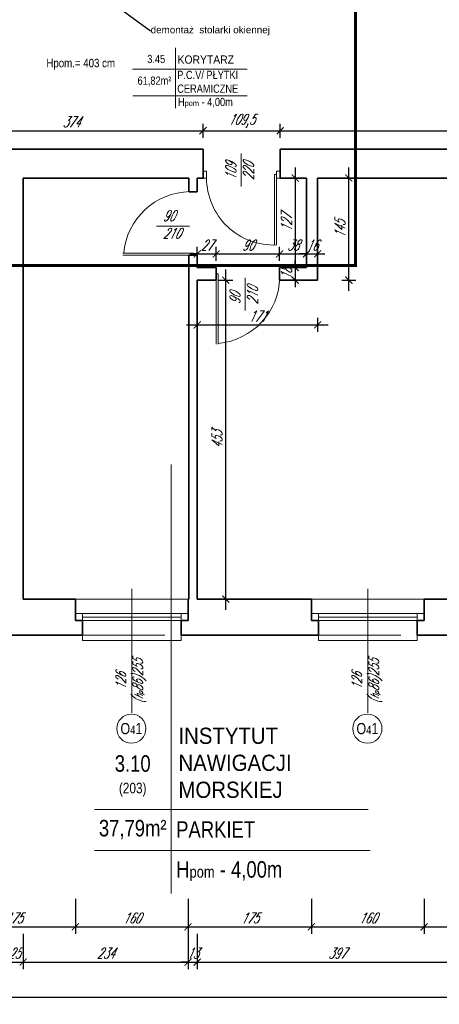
# Model space of a CAD drawing. Header units: millimetres. Extents: x 402 to 79005, y -7782 to 89952.
# Tile 58 of 256: x 26327 to 26923, y 13392 to 14790. Entities that reach past the tile are written whole.
import ezdxf
from ezdxf import colors
from ezdxf.entities.mleader import LeaderData, LeaderLine
from ezdxf.math import Vec2, Vec3

# ---------------------------------------------------------------- set-up
doc = ezdxf.new("R2010")
doc.units = ezdxf.units.MM
doc.header["$LTSCALE"] = 10
doc.linetypes.add('DASHED', pattern=[19.05, 12.7, -6.35])
doc.layers.get('0').update_dxf_attribs({"lineweight": 0})
doc.layers.get('Defpoints').update_dxf_attribs({"color": 253})
for name, color, linetype, lineweight in [('01 parter - ściany', 253, 'Continuous', 35), ('03-01_okna', 253, 'Continuous', 15), ('03_drzwi', 253, 'Continuous', 15), ('04-1_widok', 253, 'Continuous', 5), ('05-01_wymiary', 253, 'Continuous', 5), ('05-03_opis', 253, 'Continuous', 5), ('0_A_GRANICA OPRACOWANIA', 1, 'Continuous', 0), ('0_OPISY', 1, 'Continuous', 0)]:
    doc.layers.add(name, color=color, linetype=linetype, lineweight=lineweight)
doc.styles.add('ariel', font='ARIAL.TTF', dxfattribs={"width": 0.8})
doc.styles.add('ariel_wym', font='simplex.shx', dxfattribs={"width": 0.65, "oblique": 25})
doc.styles.get("Standard").update_dxf_attribs({"font": 'arial.ttf'})
doc.dimstyles.new('ariel 50', dxfattribs={"dimtxt": 15, "dimasz": 10, "dimexe": 10, "dimexo": 0, "dimgap": 5, "dimtad": 1, "dimdec": 1, "dimrnd": 0.5, "dimtxsty": 'ariel_wym', "dimblk": 'ARCHTICK', "dimcen": 2.5, "dimdle": 15, "dimazin": 0, "dimtfac": 1, "dimtdec": 1, "dimtix": 1, "dimtmove": 0, "dimatfit": 3, "dimldrblk": 'DOT', "dimfxl": 0, "dimarcsym": 0})
doc.dimstyles.new('ariel 50 wnętrze', dxfattribs={"dimtxt": 15, "dimasz": 10, "dimexe": 10, "dimexo": 0, "dimgap": 5, "dimtad": 1, "dimdec": 1, "dimrnd": 0.5, "dimtxsty": 'ariel_wym', "dimblk": 'ARCHTICK', "dimcen": 2.5, "dimdle": 15, "dimazin": 0, "dimtfac": 1, "dimtdec": 1, "dimtix": 1, "dimtmove": 0, "dimatfit": 3, "dimldrblk": 'DOT', "dimfxl": 0, "dimarcsym": 0})

# ---------------------------------------------------------------- blocks, each defined once
blk = doc.blocks.new('_ArchTick')
at = {"color": 0, "linetype": 'ByBlock', "const_width": 0.15}
blk.add_lwpolyline([(-0.5, -0.5), (0.5, 0.5)], dxfattribs=at)
blk = doc.blocks.new('*D3105')
at = {"layer": '05-01_wymiary', "color": 0, "lineweight": -2}
for p, q in [((26231.2, 13541.9), (26231.2, 13491.9)), ((26406.2, 13541.9), (26406.2, 13491.9)), ((26216.2, 13501.9), (26421.2, 13501.9))]:
    blk.add_line(p, q, dxfattribs=at)
at = {"layer": 'Defpoints', "color": 0, "lineweight": 0}
for p in [(26231.2, 13967.4), (26406.2, 13967.4), (26406.2, 13501.9)]:
    blk.add_point(p, dxfattribs=at)
at = {"layer": '05-01_wymiary', "color": 0, "lineweight": -2, "xscale": 10, "yscale": 10, "zscale": 10, "rotation": 180}
blk.add_blockref('_ArchTick', (26231.2, 13501.9), dxfattribs=at)
at = {"layer": '05-01_wymiary', "color": 0, "lineweight": -2, "xscale": 10, "yscale": 10, "zscale": 10}
blk.add_blockref('_ArchTick', (26406.2, 13501.9), dxfattribs=at)
at = {"layer": '05-01_wymiary', "color": 0, "insert": (26318.7, 13514.4), "char_height": 15, "attachment_point": 5, "style": 'ariel_wym'}
blk.add_mtext('175', dxfattribs=at)
blk = doc.blocks.new('_Dot')
at = {"color": 0, "linetype": 'ByBlock', "lineweight": -2}
blk.add_line((-0.5, 0), (-1, 0), dxfattribs=at)
at = {"color": 0, "linetype": 'ByBlock', "const_width": 0.5}
blk.add_lwpolyline([(-0.25, 0, 1), (0.25, 0, 1)], format="xyb", close=True, dxfattribs=at)
blk = doc.blocks.new('*D3106')
at = {"layer": '05-01_wymiary', "color": 0, "lineweight": -2}
for p, q in [((26406.2, 13541.9), (26406.2, 13491.9)), ((26566.2, 13541.9), (26566.2, 13491.9)), ((26391.2, 13501.9), (26581.2, 13501.9))]:
    blk.add_line(p, q, dxfattribs=at)
at = {"layer": 'Defpoints', "color": 0, "lineweight": 0}
for p in [(26406.2, 13967.4), (26566.2, 13967.4), (26566.2, 13501.9)]:
    blk.add_point(p, dxfattribs=at)
at = {"layer": '05-01_wymiary', "color": 0, "lineweight": -2, "xscale": 10, "yscale": 10, "zscale": 10, "rotation": 180}
blk.add_blockref('_ArchTick', (26406.2, 13501.9), dxfattribs=at)
at = {"layer": '05-01_wymiary', "color": 0, "lineweight": -2, "xscale": 10, "yscale": 10, "zscale": 10}
blk.add_blockref('_ArchTick', (26566.2, 13501.9), dxfattribs=at)
at = {"layer": '05-01_wymiary', "color": 0, "insert": (26486.2, 13514.4), "char_height": 15, "attachment_point": 5, "style": 'ariel_wym'}
blk.add_mtext('160', dxfattribs=at)
blk = doc.blocks.new('*D3107')
at = {"layer": '05-01_wymiary', "color": 0, "lineweight": -2}
for p, q in [((26566.2, 13541.9), (26566.2, 13491.9)), ((26741.2, 13541.9), (26741.2, 13491.9)), ((26551.2, 13501.9), (26756.2, 13501.9))]:
    blk.add_line(p, q, dxfattribs=at)
at = {"layer": 'Defpoints', "color": 0, "lineweight": 0}
for p in [(26566.2, 13967.4), (26741.2, 13967.4), (26741.2, 13501.9)]:
    blk.add_point(p, dxfattribs=at)
at = {"layer": '05-01_wymiary', "color": 0, "lineweight": -2, "xscale": 10, "yscale": 10, "zscale": 10, "rotation": 180}
blk.add_blockref('_ArchTick', (26566.2, 13501.9), dxfattribs=at)
at = {"layer": '05-01_wymiary', "color": 0, "lineweight": -2, "xscale": 10, "yscale": 10, "zscale": 10}
blk.add_blockref('_ArchTick', (26741.2, 13501.9), dxfattribs=at)
at = {"layer": '05-01_wymiary', "color": 0, "insert": (26653.7, 13514.4), "char_height": 15, "attachment_point": 5, "style": 'ariel_wym'}
blk.add_mtext('175', dxfattribs=at)
blk = doc.blocks.new('*D3108')
at = {"layer": '05-01_wymiary', "color": 0, "lineweight": -2}
for p, q in [((26741.2, 13541.9), (26741.2, 13491.9)), ((26901.2, 13541.9), (26901.2, 13491.9)), ((26726.2, 13501.9), (26916.2, 13501.9))]:
    blk.add_line(p, q, dxfattribs=at)
at = {"layer": 'Defpoints', "color": 0, "lineweight": 0}
for p in [(26741.2, 13967.4), (26901.2, 13967.4), (26901.2, 13501.9)]:
    blk.add_point(p, dxfattribs=at)
at = {"layer": '05-01_wymiary', "color": 0, "lineweight": -2, "xscale": 10, "yscale": 10, "zscale": 10, "rotation": 180}
blk.add_blockref('_ArchTick', (26741.2, 13501.9), dxfattribs=at)
at = {"layer": '05-01_wymiary', "color": 0, "lineweight": -2, "xscale": 10, "yscale": 10, "zscale": 10}
blk.add_blockref('_ArchTick', (26901.2, 13501.9), dxfattribs=at)
at = {"layer": '05-01_wymiary', "color": 0, "insert": (26821.2, 13514.4), "char_height": 15, "attachment_point": 5, "style": 'ariel_wym'}
blk.add_mtext('160', dxfattribs=at)
blk = doc.blocks.new('*D3109')
at = {"layer": '05-01_wymiary', "color": 0, "lineweight": -2}
for p, q in [((26901.2, 13541.9), (26901.2, 13491.9)), ((26985.4, 13541.9), (26985.4, 13491.9)), ((26886.2, 13501.9), (27000.4, 13501.9))]:
    blk.add_line(p, q, dxfattribs=at)
at = {"layer": 'Defpoints', "color": 0, "lineweight": 0}
for p in [(26901.2, 13967.4), (26985.4, 13916.4), (26985.4, 13501.9)]:
    blk.add_point(p, dxfattribs=at)
at = {"layer": '05-01_wymiary', "color": 0, "lineweight": -2, "xscale": 10, "yscale": 10, "zscale": 10, "rotation": 180}
blk.add_blockref('_ArchTick', (26901.2, 13501.9), dxfattribs=at)
at = {"layer": '05-01_wymiary', "color": 0, "lineweight": -2, "xscale": 10, "yscale": 10, "zscale": 10}
blk.add_blockref('_ArchTick', (26985.4, 13501.9), dxfattribs=at)
at = {"layer": '05-01_wymiary', "color": 0, "insert": (26943.3, 13514.4), "char_height": 15, "attachment_point": 5, "style": 'ariel_wym'}
blk.add_mtext('84', dxfattribs=at)
blk = doc.blocks.new('*D3130')
at = {"layer": '05-01_wymiary', "color": 0, "lineweight": -2}
for p, q in [((26307.2, 13491.9), (26307.2, 13441.9)), ((26332.2, 13491.9), (26332.2, 13441.9)), ((26307.2, 13451.9), (26297.2, 13451.9)), ((26307.2, 13451.9), (26332.2, 13451.9)), ((26332.2, 13451.9), (26342.2, 13451.9))]:
    blk.add_line(p, q, dxfattribs=at)
at = {"layer": 'Defpoints', "color": 0, "lineweight": 0}
for p in [(26307.2, 13967.4), (26332.2, 13967.4), (26332.2, 13451.9)]:
    blk.add_point(p, dxfattribs=at)
at = {"layer": '05-01_wymiary', "color": 0, "lineweight": -2, "xscale": 10, "yscale": 10, "zscale": 10}
blk.add_blockref('_ArchTick', (26307.2, 13451.9), dxfattribs=at)
at = {"layer": '05-01_wymiary', "color": 0, "lineweight": -2, "xscale": 10, "yscale": 10, "zscale": 10, "rotation": 180}
blk.add_blockref('_ArchTick', (26332.2, 13451.9), dxfattribs=at)
at = {"layer": '05-01_wymiary', "color": 0, "insert": (26319.7, 13464.4), "char_height": 15, "attachment_point": 5, "style": 'ariel_wym'}
blk.add_mtext('25', dxfattribs=at)
blk = doc.blocks.new('*D3131')
at = {"layer": '05-01_wymiary', "color": 0, "lineweight": -2}
for p, q in [((26332.2, 13491.9), (26332.2, 13441.9)), ((26566.2, 13491.9), (26566.2, 13441.9)), ((26317.2, 13451.9), (26581.2, 13451.9))]:
    blk.add_line(p, q, dxfattribs=at)
at = {"layer": 'Defpoints', "color": 0, "lineweight": 0}
for p in [(26332.2, 13967.4), (26566.2, 13967.4), (26566.2, 13451.9)]:
    blk.add_point(p, dxfattribs=at)
at = {"layer": '05-01_wymiary', "color": 0, "lineweight": -2, "xscale": 10, "yscale": 10, "zscale": 10, "rotation": 180}
blk.add_blockref('_ArchTick', (26332.2, 13451.9), dxfattribs=at)
at = {"layer": '05-01_wymiary', "color": 0, "lineweight": -2, "xscale": 10, "yscale": 10, "zscale": 10}
blk.add_blockref('_ArchTick', (26566.2, 13451.9), dxfattribs=at)
at = {"layer": '05-01_wymiary', "color": 0, "insert": (26449.2, 13464.4), "char_height": 15, "attachment_point": 5, "style": 'ariel_wym'}
blk.add_mtext('234', dxfattribs=at)
blk = doc.blocks.new('*D3132')
at = {"layer": '05-01_wymiary', "color": 0, "lineweight": -2}
for p, q in [((26566.2, 13491.9), (26566.2, 13441.9)), ((26579.2, 13491.9), (26579.2, 13441.9)), ((26566.2, 13451.9), (26556.2, 13451.9)), ((26566.2, 13451.9), (26579.2, 13451.9)), ((26579.2, 13451.9), (26589.2, 13451.9))]:
    blk.add_line(p, q, dxfattribs=at)
at = {"layer": 'Defpoints', "color": 0, "lineweight": 0}
for p in [(26566.2, 13967.4), (26579.2, 13967.4), (26579.2, 13451.9)]:
    blk.add_point(p, dxfattribs=at)
at = {"layer": '05-01_wymiary', "color": 0, "lineweight": -2, "xscale": 10, "yscale": 10, "zscale": 10}
blk.add_blockref('_ArchTick', (26566.2, 13451.9), dxfattribs=at)
at = {"layer": '05-01_wymiary', "color": 0, "lineweight": -2, "xscale": 10, "yscale": 10, "zscale": 10, "rotation": 180}
blk.add_blockref('_ArchTick', (26579.2, 13451.9), dxfattribs=at)
at = {"layer": '05-01_wymiary', "color": 0, "insert": (26572.7, 13464.4), "char_height": 15, "attachment_point": 5, "style": 'ariel_wym'}
blk.add_mtext('13', dxfattribs=at)
blk = doc.blocks.new('*D3133')
at = {"layer": '05-01_wymiary', "color": 0, "lineweight": -2}
for p, q in [((26579.2, 13491.9), (26579.2, 13441.9)), ((26976.2, 13491.9), (26976.2, 13441.9)), ((26564.2, 13451.9), (26991.2, 13451.9))]:
    blk.add_line(p, q, dxfattribs=at)
at = {"layer": 'Defpoints', "color": 0, "lineweight": 0}
for p in [(26579.2, 13967.4), (26976.2, 13967.4), (26976.2, 13451.9)]:
    blk.add_point(p, dxfattribs=at)
at = {"layer": '05-01_wymiary', "color": 0, "lineweight": -2, "xscale": 10, "yscale": 10, "zscale": 10, "rotation": 180}
blk.add_blockref('_ArchTick', (26579.2, 13451.9), dxfattribs=at)
at = {"layer": '05-01_wymiary', "color": 0, "lineweight": -2, "xscale": 10, "yscale": 10, "zscale": 10}
blk.add_blockref('_ArchTick', (26976.2, 13451.9), dxfattribs=at)
at = {"layer": '05-01_wymiary', "color": 0, "insert": (26777.7, 13464.4), "char_height": 15, "attachment_point": 5, "style": 'ariel_wym'}
blk.add_mtext('397', dxfattribs=at)
blk = doc.blocks.new('*D3139')
at = {"layer": '05-01_wymiary', "color": 0, "lineweight": -2}
for p, q in [((22059.7, 13441.9), (22059.7, 13391.9)), ((27712.5, 13441.9), (27712.5, 13391.9)), ((22044.7, 13401.9), (27727.5, 13401.9))]:
    blk.add_line(p, q, dxfattribs=at)
at = {"layer": 'Defpoints', "color": 0, "lineweight": 0}
for p in [(22059.7, 13988.5), (27712.5, 13916.4), (27712.5, 13401.9)]:
    blk.add_point(p, dxfattribs=at)
at = {"layer": '05-01_wymiary', "color": 0, "lineweight": -2, "xscale": 10, "yscale": 10, "zscale": 10, "rotation": 180}
blk.add_blockref('_ArchTick', (22059.7, 13401.9), dxfattribs=at)
at = {"layer": '05-01_wymiary', "color": 0, "lineweight": -2, "xscale": 10, "yscale": 10, "zscale": 10}
blk.add_blockref('_ArchTick', (27712.5, 13401.9), dxfattribs=at)
at = {"layer": '05-01_wymiary', "color": 0, "insert": (24886.1, 13414.4), "char_height": 15, "attachment_point": 5, "style": 'ariel_wym'}
blk.add_mtext('5653', dxfattribs=at)
blk = doc.blocks.new('*D2667')
at = {"layer": '05-01_wymiary', "color": 0, "lineweight": -2}
for p, q in [((26198.6, 14632.7), (26602.4, 14632.7)), ((26213.6, 14622.7), (26213.6, 14642.7)), ((26587.4, 14622.7), (26587.4, 14642.7))]:
    blk.add_line(p, q, dxfattribs=at)
at = {"layer": 'Defpoints', "color": 0, "lineweight": 0}
for p in [(26587.4, 14632.7), (26213.6, 14606.4), (26587.4, 14606.4)]:
    blk.add_point(p, dxfattribs=at)
at = {"layer": '05-01_wymiary', "color": 0, "lineweight": -2, "xscale": 10, "yscale": 10, "zscale": 10, "rotation": 180}
blk.add_blockref('_ArchTick', (26213.6, 14632.7), dxfattribs=at)
at = {"layer": '05-01_wymiary', "color": 0, "lineweight": -2, "xscale": 10, "yscale": 10, "zscale": 10}
blk.add_blockref('_ArchTick', (26587.4, 14632.7), dxfattribs=at)
at = {"layer": '05-01_wymiary', "color": 0, "insert": (26400.5, 14645.2), "char_height": 15, "attachment_point": 5, "style": 'ariel_wym'}
blk.add_mtext('374', dxfattribs=at)
blk = doc.blocks.new('*D2668')
at = {"layer": '05-01_wymiary', "color": 0, "lineweight": -2}
for p, q in [((26572.4, 14632.7), (26712, 14632.7)), ((26587.4, 14622.7), (26587.4, 14642.7)), ((26697, 14622.7), (26697, 14642.7))]:
    blk.add_line(p, q, dxfattribs=at)
at = {"layer": 'Defpoints', "color": 0, "lineweight": 0}
for p in [(26697, 14632.7), (26587.4, 14606.4), (26697, 14606.4)]:
    blk.add_point(p, dxfattribs=at)
at = {"layer": '05-01_wymiary', "color": 0, "lineweight": -2, "xscale": 10, "yscale": 10, "zscale": 10, "rotation": 180}
blk.add_blockref('_ArchTick', (26587.4, 14632.7), dxfattribs=at)
at = {"layer": '05-01_wymiary', "color": 0, "lineweight": -2, "xscale": 10, "yscale": 10, "zscale": 10}
blk.add_blockref('_ArchTick', (26697, 14632.7), dxfattribs=at)
at = {"layer": '05-01_wymiary', "color": 0, "insert": (26642.2, 14646.6), "char_height": 15, "attachment_point": 5, "style": 'ariel_wym'}
blk.add_mtext('109,5', dxfattribs=at)
blk = doc.blocks.new('*D2669')
at = {"layer": '05-01_wymiary', "color": 0, "lineweight": -2}
for p, q in [((26682, 14632.7), (27420.2, 14632.7)), ((26697, 14622.7), (26697, 14642.7)), ((27405.2, 14622.7), (27405.2, 14642.7))]:
    blk.add_line(p, q, dxfattribs=at)
at = {"layer": 'Defpoints', "color": 0, "lineweight": 0}
for p in [(27405.2, 14632.7), (27405.2, 14616.4), (26697, 14606.4)]:
    blk.add_point(p, dxfattribs=at)
at = {"layer": '05-01_wymiary', "color": 0, "lineweight": -2, "xscale": 10, "yscale": 10, "zscale": 10, "rotation": 180}
blk.add_blockref('_ArchTick', (26697, 14632.7), dxfattribs=at)
at = {"layer": '05-01_wymiary', "color": 0, "lineweight": -2, "xscale": 10, "yscale": 10, "zscale": 10}
blk.add_blockref('_ArchTick', (27405.2, 14632.7), dxfattribs=at)
at = {"layer": '05-01_wymiary', "color": 0, "insert": (27051.1, 14645.2), "char_height": 15, "attachment_point": 5, "style": 'ariel_wym'}
blk.add_mtext('708', dxfattribs=at)
blk = doc.blocks.new('*D2681')
at = {"layer": '05-01_wymiary', "color": 0, "lineweight": -2}
for p, q in [((26619.7, 13952.4), (26619.7, 14435.4)), ((26609.7, 14420.4), (26629.7, 14420.4)), ((26609.7, 13967.4), (26629.7, 13967.4))]:
    blk.add_line(p, q, dxfattribs=at)
at = {"layer": 'Defpoints', "color": 0, "lineweight": 0}
for p in [(26579.2, 14420.4), (26619.7, 14420.4), (26579.2, 13967.4)]:
    blk.add_point(p, dxfattribs=at)
at = {"layer": '05-01_wymiary', "color": 0, "lineweight": -2, "xscale": 10, "yscale": 10, "zscale": 10}
for p, rotation in [((26619.7, 14420.4), 90), ((26619.7, 13967.4), 270)]:
    blk.add_blockref('_ArchTick', p, dxfattribs=dict(at, rotation=rotation))
at = {"layer": '05-01_wymiary', "color": 0, "insert": (26607.2, 14193.9), "char_height": 15, "attachment_point": 5, "rotation": 90, "style": 'ariel_wym'}
blk.add_mtext('453', dxfattribs=at)
blk = doc.blocks.new('*D2682')
at = {"layer": '05-01_wymiary', "color": 0, "lineweight": -2}
for p, q in [((26579.2, 14447.7), (26579.2, 14467.7)), ((26606.1, 14447.7), (26606.1, 14467.7)), ((26579.2, 14457.7), (26569.2, 14457.7)), ((26579.2, 14457.7), (26606.1, 14457.7)), ((26606.1, 14457.7), (26616.1, 14457.7))]:
    blk.add_line(p, q, dxfattribs=at)
at = {"layer": 'Defpoints', "color": 0, "lineweight": 0}
for p in [(26606.1, 14457.7), (26579.2, 14420.4), (26606.1, 14420.4)]:
    blk.add_point(p, dxfattribs=at)
at = {"layer": '05-01_wymiary', "color": 0, "lineweight": -2, "xscale": 10, "yscale": 10, "zscale": 10}
blk.add_blockref('_ArchTick', (26579.2, 14457.7), dxfattribs=at)
at = {"layer": '05-01_wymiary', "color": 0, "lineweight": -2, "xscale": 10, "yscale": 10, "zscale": 10, "rotation": 180}
blk.add_blockref('_ArchTick', (26606.1, 14457.7), dxfattribs=at)
at = {"layer": '05-01_wymiary', "color": 0, "insert": (26592.6, 14470.2), "char_height": 15, "attachment_point": 5, "style": 'ariel_wym'}
blk.add_mtext('27', dxfattribs=at)
blk = doc.blocks.new('*D2683')
at = {"layer": '05-01_wymiary', "color": 0, "lineweight": -2}
for p, q in [((26606.1, 14447.7), (26606.1, 14467.7)), ((26696.1, 14447.7), (26696.1, 14467.7)), ((26591.1, 14457.7), (26711.1, 14457.7))]:
    blk.add_line(p, q, dxfattribs=at)
at = {"layer": 'Defpoints', "color": 0, "lineweight": 0}
for p in [(26696.1, 14457.7), (26696.1, 14438.4), (26606.1, 14420.4)]:
    blk.add_point(p, dxfattribs=at)
at = {"layer": '05-01_wymiary', "color": 0, "lineweight": -2, "xscale": 10, "yscale": 10, "zscale": 10, "rotation": 180}
blk.add_blockref('_ArchTick', (26606.1, 14457.7), dxfattribs=at)
at = {"layer": '05-01_wymiary', "color": 0, "lineweight": -2, "xscale": 10, "yscale": 10, "zscale": 10}
blk.add_blockref('_ArchTick', (26696.1, 14457.7), dxfattribs=at)
at = {"layer": '05-01_wymiary', "color": 0, "insert": (26651.1, 14470.2), "char_height": 15, "attachment_point": 5, "style": 'ariel_wym'}
blk.add_mtext('90', dxfattribs=at)
blk = doc.blocks.new('*D2684')
at = {"layer": '05-01_wymiary', "color": 0, "lineweight": -2}
for p, q in [((26696.1, 14447.7), (26696.1, 14467.7)), ((26734.2, 14447.7), (26734.2, 14467.7)), ((26681.1, 14457.7), (26749.2, 14457.7))]:
    blk.add_line(p, q, dxfattribs=at)
at = {"layer": 'Defpoints', "color": 0, "lineweight": 0}
for p in [(26734.2, 14457.7), (26696.1, 14438.4), (26734.2, 14438.4)]:
    blk.add_point(p, dxfattribs=at)
at = {"layer": '05-01_wymiary', "color": 0, "lineweight": -2, "xscale": 10, "yscale": 10, "zscale": 10, "rotation": 180}
blk.add_blockref('_ArchTick', (26696.1, 14457.7), dxfattribs=at)
at = {"layer": '05-01_wymiary', "color": 0, "lineweight": -2, "xscale": 10, "yscale": 10, "zscale": 10}
blk.add_blockref('_ArchTick', (26734.2, 14457.7), dxfattribs=at)
at = {"layer": '05-01_wymiary', "color": 0, "insert": (26715.1, 14470.2), "char_height": 15, "attachment_point": 5, "style": 'ariel_wym'}
blk.add_mtext('38', dxfattribs=at)
blk = doc.blocks.new('*D2685')
at = {"layer": '05-01_wymiary', "color": 0, "lineweight": -2}
for p, q in [((26734.2, 14447.7), (26734.2, 14467.7)), ((26750.1, 14447.7), (26750.1, 14467.7)), ((26734.2, 14457.7), (26724.2, 14457.7)), ((26734.2, 14457.7), (26750.1, 14457.7)), ((26750.1, 14457.7), (26760.1, 14457.7))]:
    blk.add_line(p, q, dxfattribs=at)
at = {"layer": 'Defpoints', "color": 0, "lineweight": 0}
for p in [(26750.1, 14457.7), (26734.2, 14438.4), (26750.1, 14420.4)]:
    blk.add_point(p, dxfattribs=at)
at = {"layer": '05-01_wymiary', "color": 0, "lineweight": -2, "xscale": 10, "yscale": 10, "zscale": 10}
blk.add_blockref('_ArchTick', (26734.2, 14457.7), dxfattribs=at)
at = {"layer": '05-01_wymiary', "color": 0, "lineweight": -2, "xscale": 10, "yscale": 10, "zscale": 10, "rotation": 180}
blk.add_blockref('_ArchTick', (26750.1, 14457.7), dxfattribs=at)
at = {"layer": '05-01_wymiary', "color": 0, "insert": (26742.1, 14470.2), "char_height": 15, "attachment_point": 5, "style": 'ariel_wym'}
blk.add_mtext('16', dxfattribs=at)
blk = doc.blocks.new('*D2686')
at = {"layer": '05-01_wymiary', "color": 0, "lineweight": -2}
for p, q in [((26718.3, 14580.4), (26718.3, 14423.4)), ((26728.3, 14565.4), (26708.3, 14565.4)), ((26728.3, 14438.4), (26708.3, 14438.4))]:
    blk.add_line(p, q, dxfattribs=at)
at = {"layer": 'Defpoints', "color": 0, "lineweight": 0}
for p in [(26734.2, 14565.4), (26718.3, 14438.4), (26734.2, 14438.4)]:
    blk.add_point(p, dxfattribs=at)
at = {"layer": '05-01_wymiary', "color": 0, "lineweight": -2, "xscale": 10, "yscale": 10, "zscale": 10}
for p, rotation in [((26718.3, 14565.4), 90), ((26718.3, 14438.4), 270)]:
    blk.add_blockref('_ArchTick', p, dxfattribs=dict(at, rotation=rotation))
at = {"layer": '05-01_wymiary', "color": 0, "insert": (26705.8, 14501.9), "char_height": 15, "attachment_point": 5, "rotation": 90, "style": 'ariel_wym'}
blk.add_mtext('127', dxfattribs=at)
blk = doc.blocks.new('*D2687')
at = {"layer": '05-01_wymiary', "color": 0, "lineweight": -2}
for p, q in [((26718.3, 14438.4), (26718.3, 14448.4)), ((26728.3, 14438.4), (26708.3, 14438.4)), ((26718.3, 14438.4), (26718.3, 14420.4)), ((26728.3, 14420.4), (26708.3, 14420.4)), ((26718.3, 14420.4), (26718.3, 14410.4))]:
    blk.add_line(p, q, dxfattribs=at)
at = {"layer": 'Defpoints', "color": 0, "lineweight": 0}
for p in [(26734.2, 14438.4), (26718.3, 14420.4), (26750.1, 14420.4)]:
    blk.add_point(p, dxfattribs=at)
at = {"layer": '05-01_wymiary', "color": 0, "lineweight": -2, "xscale": 10, "yscale": 10, "zscale": 10}
for p, rotation in [((26718.3, 14438.4), 270), ((26718.3, 14420.4), 90)]:
    blk.add_blockref('_ArchTick', p, dxfattribs=dict(at, rotation=rotation))
at = {"layer": '05-01_wymiary', "color": 0, "insert": (26705.8, 14429.4), "char_height": 15, "attachment_point": 5, "rotation": 90, "style": 'ariel_wym'}
blk.add_mtext('18', dxfattribs=at)
blk = doc.blocks.new('*D2688')
at = {"layer": '05-01_wymiary', "color": 0, "lineweight": -2}
for p, q in [((26579.2, 14366.9), (26579.2, 14346.9)), ((26750.1, 14366.9), (26750.1, 14346.9)), ((26564.2, 14356.9), (26765.1, 14356.9))]:
    blk.add_line(p, q, dxfattribs=at)
at = {"layer": 'Defpoints', "color": 0, "lineweight": 0}
for p in [(26579.2, 14420.4), (26750.1, 14420.4), (26750.1, 14356.9)]:
    blk.add_point(p, dxfattribs=at)
at = {"layer": '05-01_wymiary', "color": 0, "lineweight": -2, "xscale": 10, "yscale": 10, "zscale": 10, "rotation": 180}
blk.add_blockref('_ArchTick', (26579.2, 14356.9), dxfattribs=at)
at = {"layer": '05-01_wymiary', "color": 0, "lineweight": -2, "xscale": 10, "yscale": 10, "zscale": 10}
blk.add_blockref('_ArchTick', (26750.1, 14356.9), dxfattribs=at)
at = {"layer": '05-01_wymiary', "color": 0, "insert": (26664.6, 14369.4), "char_height": 15, "attachment_point": 5, "style": 'ariel_wym'}
blk.add_mtext('171', dxfattribs=at)
blk = doc.blocks.new('*D2689')
at = {"layer": '05-01_wymiary', "color": 0, "lineweight": -2}
for p, q in [((26794.4, 14405.4), (26794.4, 14580.4)), ((26784.4, 14565.4), (26804.4, 14565.4)), ((26784.4, 14420.4), (26804.4, 14420.4))]:
    blk.add_line(p, q, dxfattribs=at)
at = {"layer": 'Defpoints', "color": 0, "lineweight": 0}
for p in [(26750.1, 14565.4), (26794.4, 14565.4), (26750.1, 14420.4)]:
    blk.add_point(p, dxfattribs=at)
at = {"layer": '05-01_wymiary', "color": 0, "lineweight": -2, "xscale": 10, "yscale": 10, "zscale": 10}
for p, rotation in [((26794.4, 14565.4), 90), ((26794.4, 14420.4), 270)]:
    blk.add_blockref('_ArchTick', p, dxfattribs=dict(at, rotation=rotation))
at = {"layer": '05-01_wymiary', "color": 0, "insert": (26781.9, 14492.9), "char_height": 15, "attachment_point": 5, "rotation": 90, "style": 'ariel_wym'}
blk.add_mtext('145', dxfattribs=at)

msp = doc.modelspace()

# ---------------------------------------------------------------- linework, layer by layer
at = {"layer": '01 parter - ściany'}
for p, q in [((26587.426, 14606.403), (26213.626, 14606.403)), ((26587.426, 14606.403), (26587.426, 14565.403)), ((27405.226, 14606.403), (26697.026, 14606.403)), ((26697.026, 14606.403), (26697.026, 14565.403)), ((26567.226, 14565.403), (26332.226, 14565.403)), ((26332.226, 13967.403), (26332.226, 14565.403)), ((26567.226, 14546.111), (26567.226, 14565.403)), ((26587.426, 14565.403), (26579.226, 14565.403)), ((26579.226, 14546.111), (26579.226, 14565.403)), ((26734.226, 14565.403), (26697.026, 14565.403)), ((26697.026, 14565.403), (26727.026, 14565.403)), ((26734.226, 14565.403), (26734.226, 14438.403)), ((26976.226, 14565.403), (26750.063, 14565.403)), ((26750.063, 14565.403), (26750.063, 14420.403)), ((26567.226, 14546.111), (26579.226, 14546.111)), ((26567.226, 13967.403), (26567.226, 14455.904)), ((26567.226, 14455.904), (26579.226, 14455.904)), ((26579.226, 14438.403), (26579.226, 14455.904)), ((26606.063, 14438.403), (26579.226, 14438.403)), ((26606.063, 14420.403), (26606.063, 14438.403)), ((26734.226, 14438.403), (26696.063, 14438.403)), ((26696.063, 14420.403), (26696.063, 14438.403)), ((26579.226, 13967.403), (26579.226, 14420.403)), ((26606.063, 14420.403), (26579.226, 14420.403)), ((26750.063, 14420.403), (26696.063, 14420.403)), ((26332.226, 13967.403), (26406.226, 13967.403)), ((26406.226, 13967.403), (26406.226, 13936.903)), ((26566.226, 13967.403), (26567.226, 13967.403)), ((26566.226, 13967.403), (26566.226, 13936.903)), ((26579.226, 13967.403), (26741.226, 13967.403)), ((26741.226, 13967.403), (26741.226, 13936.903)), ((26976.226, 13967.403), (26901.226, 13967.403)), ((26901.226, 13967.403), (26901.226, 13936.903)), ((26406.226, 13936.903), (26416.226, 13936.903)), ((26416.226, 13936.903), (26416.226, 13916.403)), ((26566.226, 13936.903), (26556.226, 13936.903)), ((26556.226, 13936.903), (26556.226, 13916.403)), ((26741.226, 13936.903), (26751.226, 13936.903)), ((26751.226, 13936.903), (26751.226, 13916.403)), ((26901.226, 13936.903), (26891.226, 13936.903)), ((26891.226, 13936.903), (26891.226, 13916.403)), ((26231.226, 13916.403), (26406.226, 13916.403)), ((26416.226, 13916.403), (26406.226, 13916.403)), ((26556.226, 13916.403), (26566.226, 13916.403)), ((26566.226, 13916.403), (26741.226, 13916.403)), ((26751.226, 13916.403), (26741.226, 13916.403)), ((26891.226, 13916.403), (26901.226, 13916.403)), ((26901.226, 13916.403), (26985.379, 13916.403))]:
    msp.add_line(p, q, dxfattribs=at)
at = {"layer": '03-01_okna', "linetype": 'Continuous', "lineweight": 0}
for p, q in [((26406.226, 13946.903), (26566.226, 13946.903)), ((26416.226, 13946.903), (26416.226, 13936.903)), ((26556.226, 13946.903), (26556.226, 13936.903)), ((26741.226, 13946.903), (26901.226, 13946.903)), ((26751.226, 13946.903), (26751.226, 13936.903)), ((26891.226, 13946.903), (26891.226, 13936.903)), ((26406.226, 13936.903), (26566.226, 13936.903)), ((26416.226, 13941.903), (26556.226, 13941.903)), ((26741.226, 13936.903), (26901.226, 13936.903)), ((26751.226, 13941.903), (26891.226, 13941.903))]:
    msp.add_line(p, q, dxfattribs=at)
at = {"layer": '03-01_okna', "linetype": 'DASHED'}
for p, q in [((26406.226, 13916.403), (26566.226, 13916.403)), ((26741.226, 13916.403), (26901.226, 13916.403))]:
    msp.add_line(p, q, dxfattribs=at)
at = {"layer": '03-01_okna', "linetype": 'Continuous', "lineweight": 0}
for points in [[(26556.226, 13916.403), (26556.226, 13908.767), (26416.226, 13908.767), (26416.226, 13916.403)], [(26891.226, 13916.403), (26891.226, 13908.767), (26751.226, 13908.767), (26751.226, 13916.403)]]:
    msp.add_lwpolyline(points, dxfattribs=at)
at = {"layer": '03_drzwi'}
for p, q in [((26641.634, 14553.491), (26641.634, 14600.138)), ((26592.426, 14575.403), (26587.426, 14575.403)), ((26592.426, 14565.403), (26592.426, 14575.403)), ((26696.926, 14575.403), (26691.926, 14575.403)), ((26691.926, 14575.403), (26691.926, 14565.403)), ((26587.426, 14565.403), (26592.426, 14565.403)), ((26688.926, 14570.403), (26688.963, 14470.322)), ((26688.926, 14570.403), (26691.926, 14570.403)), ((26691.926, 14570.403), (26691.926, 14470.403)), ((26691.926, 14565.403), (26696.926, 14565.403)), ((26521.485, 14497.257), (26568.132, 14497.257)), ((26573.619, 14455.902), (26473.538, 14455.939)), ((26573.619, 14458.902), (26473.619, 14458.902)), ((26573.619, 14458.902), (26573.619, 14455.902)), ((26606.063, 14429.403), (26606.1, 14329.322)), ((26606.063, 14429.403), (26609.063, 14429.403)), ((26609.063, 14429.403), (26609.063, 14329.403)), ((26647.418, 14377.269), (26647.418, 14423.917))]:
    msp.add_line(p, q, dxfattribs=at)
for centre, radius, start, end in [((26687.846, 14565.737), 95.421, 180.200554, 272.450191), ((26570.282, 14450.303), 95.857, 90.995132, 174.853048), ((26600.463, 14426.066), 95.857, 275.146952, 359.004868)]:
    msp.add_arc(centre, radius, start, end, dxfattribs=at)
at = {"layer": '04-1_widok'}
for p, q in [((26566.226, 13967.403), (26406.226, 13967.403)), ((26901.226, 13967.403), (26741.226, 13967.403))]:
    msp.add_line(p, q, dxfattribs=at)
at = {"layer": '05-03_opis'}
for p, q in [((26548.205, 14750.344), (26548.205, 14664.769)), ((26487.343, 14720.009), (26650.192, 14720.009)), ((26487.88, 14682.191), (26650.192, 14682.191)), ((26542.076, 14158.67), (26542.076, 13549.026)), ((26433.163, 13668.794), (26821.736, 13668.794)), ((26433.163, 13610.437), (26824.891, 13610.437))]:
    msp.add_line(p, q, dxfattribs=at)
at = {"layer": '05-03_opis', "lineweight": 0}
for p, q in [((26486.226, 13982.103), (26486.226, 13806.086)), ((26821.226, 13982.103), (26821.226, 13806.086))]:
    msp.add_line(p, q, dxfattribs=at)
for centre in [(26485.726, 13783.397), (26820.726, 13783.397)]:
    msp.add_circle(centre, 20.689, dxfattribs=at)
at = {"layer": '0_A_GRANICA OPRACOWANIA', "color": 1, "linetype": 'DASHED', "const_width": 4}
msp.add_lwpolyline([(25790.687, 15835.23), (26803.781, 15835.23), (26803.781, 14441.308), (25790.687, 14441.308)], close=True, dxfattribs=at)

# ---------------------------------------------------------------- texts
at = {"color": 1, "lineweight": 30, "ltscale": 100, "insert": (26413.821, 14734.829), "char_height": 12, "width": 185.4507, "attachment_point": 2}
msp.add_mtext('{\\fArial Narrow|b0|i0|c238|p34;Hpom.= 403 cm}', dxfattribs=at)
at = {"layer": '03_drzwi', "char_height": 15, "width": 160.59049, "attachment_point": 7, "rotation": 90, "style": 'ariel_wym'}
for s, insert in [('109\\P220', (26659.51, 14562.427)), ('90\\P210', (26665.293, 14386.206))]:
    msp.add_mtext(s, dxfattribs=dict(at, insert=insert))
at = {"layer": '03_drzwi', "insert": (26530.421, 14479.381), "char_height": 15, "width": 160.59049, "attachment_point": 7, "style": 'ariel_wym'}
msp.add_mtext('90\\P210', dxfattribs=at)
at = {"layer": '05-03_opis', "style": 'ariel'}
for s, insert, char_height, width, attachment_point in [('{\\fArial|b0|i0|c238|p34;3.45}', (26520.976, 14734.512), 11.7117, 54.4563, 5), ('\\W0.9;{\\fArial|b0|i0|c238|p34;KORYTARZ}', (26551.257, 14733.641), 11.7117, 178.31875, 4), ('{\\fArial|b0|i0|c238|p34;P.C.V/ PŁYTKI CERAMICZNE}', (26550.8, 14702.134), 11.7117, 161.3945, 4), ('{\\fArial|b0|i0|c238|p34;61,82m²}', (26518.507, 14702.711), 11.7117, 54.4563, 5), ('{\\fArial|b0|i0|c238|p34; H\\H0.7x;pom\\H1.429x; - 4,00m}', (26548.205, 14672.263), 11.7117, 161.3945, 4), ('\\W0.9;{\\fArial|b0|i0|c238|p34;INSTYTUT \\PNAWIGACJI \\PMORSKIEJ}', (26552.579, 13734.77), 23, 249.6463, 4), ('{\\fArial|b0|i0|c238|p34;3.10\\P\\H0.6404x;(203)}', (26487.619, 13716.298), 23.4234, 108.9126, 5), ('{\\fArial|b0|i0|c238|p34;37,79m²}', (26487.619, 13639.891), 23.4234, 108.9126, 5), (' PARKIET', (26542.076, 13640.166), 23.4234, 322.78897, 4), ('{\\fArial|b0|i0|c238|p34; H\\H0.7x;pom\\H1.429x; - 4,00m}', (26542.076, 13580.983), 23.4234, 322.789, 4)]:
    msp.add_mtext(s, dxfattribs=dict(at, insert=insert, char_height=char_height, width=width, attachment_point=attachment_point))
at = {"layer": '05-03_opis', "lineweight": 0, "char_height": 14.4, "width": 62.66128, "attachment_point": 5, "rotation": 90, "style": 'ariel_wym'}
for insert in [(26485.155, 13850.968), (26820.155, 13850.968)]:
    msp.add_mtext('126\\P({\\H0.8333x;h\\H0.6x;p}86)255', dxfattribs=dict(at, insert=insert))
at = {"layer": '05-03_opis', "lineweight": 0, "char_height": 15.84, "width": 75.19353, "attachment_point": 5, "style": 'ariel'}
for insert in [(26485.726, 13783.397), (26820.726, 13783.397)]:
    msp.add_mtext('O{\\H0.7576x;4}1', dxfattribs=dict(at, insert=insert))

# ---------------------------------------------------------------- dimensions: what is measured, and where the dimension line sits
at = {"layer": '05-01_wymiary'}
for base, p1, p2, picture, middle in [((26587.426, 14632.658), (26213.626, 14606.403), (26587.426, 14606.403), '*D2667', (26400.526, 14645.158)), ((26697.026, 14632.658), (26587.426, 14606.403), (26697.026, 14606.403), '*D2668', (26642.226, 14646.587)), ((27405.226, 14632.658), (26697.026, 14606.403), (27405.226, 14616.403), '*D2669', (27051.126, 14645.158)), ((26696.063, 14457.698), (26606.063, 14420.403), (26696.063, 14438.403), '*D2683', (26651.063, 14470.198)), ((26734.226, 14457.698), (26696.063, 14438.403), (26734.226, 14438.403), '*D2684', (26715.144, 14470.198)), ((26750.063, 14457.698), (26734.226, 14438.403), (26750.063, 14420.403), '*D2685', (26742.144, 14470.198))]:
    dim = msp.add_linear_dim(base=base, p1=p1, p2=p2, dimstyle='ariel 50 wnętrze', override={"dimtmove": 1}, dxfattribs=at)
    dim.commit()
    dim.dimension.update_dxf_attribs({"geometry": picture, "text_midpoint": middle})
for base, p1, p2, picture, middle in [((26718.263, 14438.403), (26734.226, 14565.403), (26734.226, 14438.403), '*D2686', (26705.763, 14501.903)), ((26794.406, 14565.403), (26750.063, 14420.403), (26750.063, 14565.403), '*D2689', (26781.906, 14492.903)), ((26619.654, 14420.403), (26579.226, 13967.403), (26579.226, 14420.403), '*D2681', (26607.154, 14193.903))]:
    dim = msp.add_linear_dim(base=base, p1=p1, p2=p2, angle=90, dimstyle='ariel 50 wnętrze', dxfattribs=at)
    dim.commit()
    dim.dimension.update_dxf_attribs({"geometry": picture, "text_midpoint": middle})
for base, p1, p2, dimstyle, picture, middle in [((26606.063, 14457.698), (26579.226, 14420.403), (26606.063, 14420.403), 'ariel 50 wnętrze', '*D2682', (26592.644, 14470.198)), ((26750.063, 14356.885), (26579.226, 14420.403), (26750.063, 14420.403), 'ariel 50 wnętrze', '*D2688', (26664.644, 14369.385)), ((27712.504, 13401.855), (22059.719, 13988.478), (27712.504, 13916.403), 'ariel 50', '*D3139', (24886.112, 13414.355)), ((26406.226, 13501.855), (26231.226, 13967.403), (26406.226, 13967.403), 'ariel 50', '*D3105', (26318.726, 13514.355)), ((26332.226, 13451.855), (26307.226, 13967.403), (26332.226, 13967.403), 'ariel 50', '*D3130', (26319.726, 13464.355)), ((26566.226, 13451.855), (26332.226, 13967.403), (26566.226, 13967.403), 'ariel 50', '*D3131', (26449.226, 13464.355)), ((26566.226, 13501.855), (26406.226, 13967.403), (26566.226, 13967.403), 'ariel 50', '*D3106', (26486.226, 13514.355)), ((26741.226, 13501.855), (26566.226, 13967.403), (26741.226, 13967.403), 'ariel 50', '*D3107', (26653.726, 13514.355)), ((26579.226, 13451.855), (26566.226, 13967.403), (26579.226, 13967.403), 'ariel 50', '*D3132', (26572.726, 13464.355)), ((26976.226, 13451.855), (26579.226, 13967.403), (26976.226, 13967.403), 'ariel 50', '*D3133', (26777.726, 13464.355)), ((26901.226, 13501.855), (26741.226, 13967.403), (26901.226, 13967.403), 'ariel 50', '*D3108', (26821.226, 13514.355)), ((26985.379, 13501.855), (26901.226, 13967.403), (26985.379, 13916.403), 'ariel 50', '*D3109', (26943.302, 13514.355))]:
    dim = msp.add_linear_dim(base=base, p1=p1, p2=p2, dimstyle=dimstyle, dxfattribs=at)
    dim.commit()
    dim.dimension.update_dxf_attribs({"geometry": picture, "text_midpoint": middle})
dim = msp.add_linear_dim(base=(26718.263, 14420.403), p1=(26734.226, 14438.403), p2=(26750.063, 14420.403), angle=90, dimstyle='ariel 50 wnętrze', override={"dimtmove": 1}, dxfattribs=at)
dim.commit()
dim.dimension.update_dxf_attribs({"geometry": '*D2687', "text_midpoint": (26705.763, 14429.403)})

# ---------------------------------------------------------------- leaders
at = {"layer": '0_OPISY', "color": 5, "lineweight": 0}
ml = msp.add_multileader_mtext('Standard', dxfattribs=at)
ml.set_content('demontaż  stolarki okiennej ', color=5)
ml.set_leader_properties()
ml.build(insert=Vec2(0, 0))
ml.multileader.update_dxf_attribs({"dogleg_length": 0.36, "arrow_head_size": 10})
ctx = ml.context
ctx.base_point, ctx.char_height, ctx.arrow_head_size, ctx.landing_gap_size, ctx.plane_origin = Vec3(26512.995, 14774.624), 10, 10, 0.09, Vec3(26207.593, 14997.905)
notes = []
notes.append((ctx, [(0, (1, 1, 0), (26512.635, 14774.624), (1, 0), 0.36, [(0, [(26393.653, 14862.403)], 0, [])])]))
ctx.mtext.insert, ctx.mtext.flow_direction = Vec3(26513.085, 14781.094), 5
for ctx, leaders in notes:
    for number, flags, end, landing, length, lines in leaders:
        leader = LeaderData()
        leader.index, (leader.has_last_leader_line, leader.has_dogleg_vector, leader.attachment_direction) = number, flags
        leader.last_leader_point, leader.dogleg_vector, leader.dogleg_length = Vec3(end), Vec3(landing), length
        for number, points, colour, breaks in lines:
            line = LeaderLine()
            line.index, line.vertices, line.color, line.breaks = number, Vec3.list(points), colors.encode_raw_color(colour), breaks
            leader.lines.append(line)
        ctx.leaders.append(leader)

doc.saveas('drawing.dxf')
